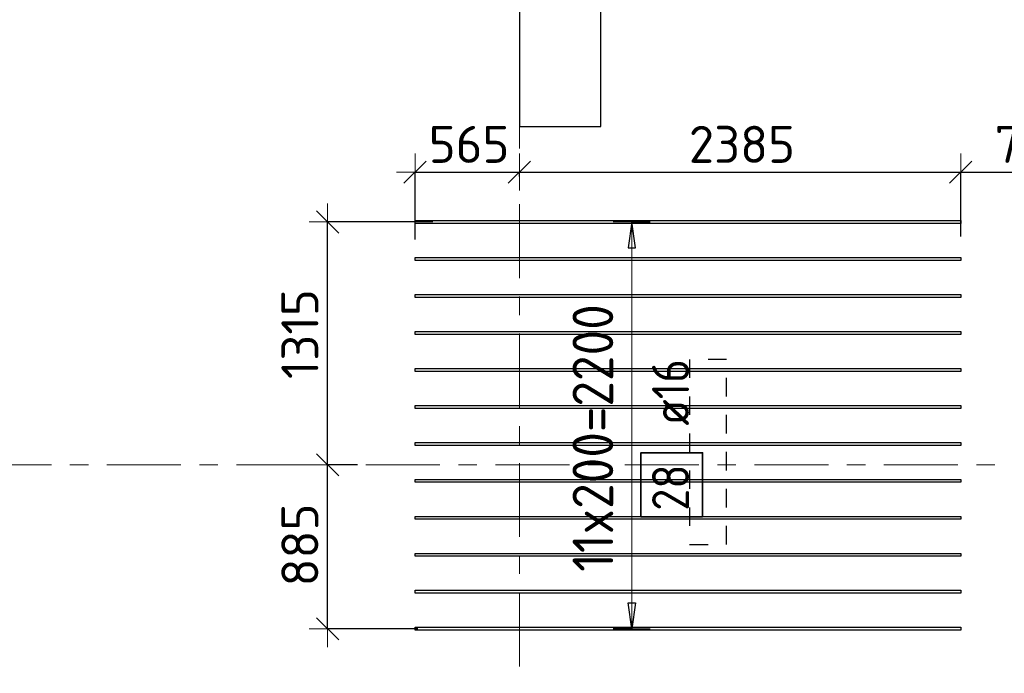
# Model space of a CAD drawing. Header units: metres. Extents: x -38 to 97, y -15 to 21.
# Tile 4 of 89: x 1.8 to 7.12, y 2.17 to 5.71. Entities that reach past the tile are written whole.
import ezdxf

# ---------------------------------------------------------------- set-up
doc = ezdxf.new("R2010")
doc.units = ezdxf.units.M
doc.header["$PDMODE"] = 65
for name, pattern in [('______11', [0.5, 0.4, -0.05, 0, -0.05]), ('______2', [0.0405, 0.03, -0.0105]), ('______5', [1.1, 0.8, -0.1, 0.1, -0.1])]:
    doc.linetypes.add(name, pattern=pattern)
for name, color, linetype, lineweight in [('XR$2$Осевая линия (1)', 7, '______5', 13), ('XR$4$Перекрытие (1)', 7, 'Continuous', 35), ('XR$4$Размерная линия (1)', 7, 'Continuous', 13)]:
    doc.layers.add(name, color=color, linetype=linetype, lineweight=lineweight)
doc.layers.add('XR$4$Арм.стержн.Доп. Арм верхн.зоны Х', color=7, linetype='Continuous', lineweight=35, true_color=0x8c8cff)
doc.layers.add('XR$5$Стена_ бетон несущ.', color=7, linetype='Continuous', lineweight=70, true_color=0xb4b496)
doc.styles.add('ISOCPEUR', font='txt')
doc.dimstyles.new('DIMSTYLE_3', dxfattribs={"dimtxt": 0.2, "dimasz": 0.2, "dimexe": 0, "dimexo": 0, "dimgap": 0.1, "dimtad": 2, "dimdec": 0, "dimlfac": 1000, "dimrnd": 5, "dimzin": 12, "dimdsep": 46, "dimtxsty": 'ISOCPEUR', "dimblk1": 'ALL_ML_STRICH', "dimblk2": 'ALL_ML_STRICH', "dimsah": 1, "dimcen": 0, "dimclrd": 7, "dimclre": 256, "dimclrt": 7, "dimadec": 0, "dimazin": 0, "dimtfac": 1, "dimtdec": 0, "dimtix": 1, "dimtmove": 2, "dimatfit": 3, "dimfxl": 0, "dimtzin": 0, "dimlwd": 0, "dimlwe": -3, "dimarcsym": 0})
doc.dimstyles.new('DIMSTYLE_33', dxfattribs={"dimtxt": 0.2, "dimasz": 0.2, "dimexe": 0, "dimexo": 0, "dimgap": 0.1, "dimtad": 2, "dimdec": 0, "dimlfac": 1000, "dimrnd": 5, "dimzin": 12, "dimdsep": 46, "dimtxsty": 'ISOCPEUR', "dimblk1": 'ALL_ML_STRICH', "dimblk2": 'ALL_ML_STRICH', "dimsah": 1, "dimcen": 0, "dimclrd": 7, "dimclre": 256, "dimclrt": 7, "dimadec": 0, "dimazin": 0, "dimtfac": 1, "dimtdec": 0, "dimtix": 1, "dimtmove": 2, "dimatfit": 3, "dimfxl": 0, "dimtvp": 1.2, "dimtzin": 0, "dimlwd": 0, "dimlwe": -3, "dimarcsym": 0})

# ---------------------------------------------------------------- blocks, each defined once
blk = doc.blocks.new('ALL_ML_STRICH')
at = {"color": 0, "linetype": 'ByBlock', "lineweight": -2}
for p, q in [((-0.3, -0.3), (0.3, 0.3)), ((0, -0.5), (0, 0.5)), ((-1, 0), (0.5, 0))]:
    blk.add_line(p, q, dxfattribs=at)
blk = doc.blocks.new('*D292')
at = {"layer": 'DEFPOINTS', "color": 7, "linetype": 'Continuous', "lineweight": 13, "transparency": 33554687}
for p in [(3.9357, 4.8831), (4.5, 4.8393), (3.9357, 4.4987)]:
    blk.add_point(p, dxfattribs=at)
at = {"layer": 'XR$4$Размерная линия (1)', "color": 9, "linetype": 'Continuous', "lineweight": -2, "true_color": 0xc7c7c7, "transparency": 33554687}
for p, q in [((3.9357, 4.5187), (3.9357, 4.8831)), ((4.5, 4.8593), (4.5, 4.8831))]:
    blk.add_line(p, q, dxfattribs=at)
at = {"layer": 'XR$4$Размерная линия (1)', "color": 7, "linetype": 'Continuous', "lineweight": -2, "transparency": 33554687}
blk.add_line((3.9357, 4.8831), (4.5, 4.8831), dxfattribs=at)
at = {"layer": 'XR$4$Размерная линия (1)', "color": 7, "linetype": 'Continuous', "lineweight": 13, "transparency": 33554687, "xscale": 0.2, "yscale": 0.2, "zscale": 0.2, "rotation": 180}
blk.add_blockref('ALL_ML_STRICH', (3.9357, 4.8831), dxfattribs=at)
at = {"layer": 'XR$4$Размерная линия (1)', "color": 7, "linetype": 'Continuous', "lineweight": 13, "transparency": 33554687, "xscale": 0.2, "yscale": 0.2, "zscale": 0.2}
blk.add_blockref('ALL_ML_STRICH', (4.5, 4.8831), dxfattribs=at)
at = {"layer": 'XR$4$Размерная линия (1)', "color": 7, "linetype": 'Continuous', "lineweight": 13, "transparency": 33554687, "insert": (4.2279, 5.0331), "char_height": 0.2, "width": 0.6, "attachment_point": 5, "style": 'ISOCPEUR'}
blk.add_mtext('\\A1;{565}', dxfattribs=at)
blk = doc.blocks.new('*D293')
at = {"layer": 'DEFPOINTS', "color": 7, "linetype": 'Continuous', "lineweight": 13, "transparency": 33554687}
for p in [(4.5, 4.8831), (4.5, 4.8393), (6.8857, 4.5149)]:
    blk.add_point(p, dxfattribs=at)
at = {"layer": 'XR$4$Размерная линия (1)', "color": 9, "linetype": 'Continuous', "lineweight": -2, "true_color": 0xc7c7c7, "transparency": 33554687}
for p, q in [((4.5, 4.8593), (4.5, 4.8831)), ((6.8857, 4.5349), (6.8857, 4.8831))]:
    blk.add_line(p, q, dxfattribs=at)
at = {"layer": 'XR$4$Размерная линия (1)', "color": 7, "linetype": 'Continuous', "lineweight": -2, "transparency": 33554687}
blk.add_line((4.5, 4.8831), (6.8857, 4.8831), dxfattribs=at)
at = {"layer": 'XR$4$Размерная линия (1)', "color": 7, "linetype": 'Continuous', "lineweight": 13, "transparency": 33554687, "xscale": 0.2, "yscale": 0.2, "zscale": 0.2, "rotation": 180}
blk.add_blockref('ALL_ML_STRICH', (4.5, 4.8831), dxfattribs=at)
at = {"layer": 'XR$4$Размерная линия (1)', "color": 7, "linetype": 'Continuous', "lineweight": 13, "transparency": 33554687, "xscale": 0.2, "yscale": 0.2, "zscale": 0.2}
blk.add_blockref('ALL_ML_STRICH', (6.8857, 4.8831), dxfattribs=at)
at = {"layer": 'XR$4$Размерная линия (1)', "color": 7, "linetype": 'Continuous', "lineweight": 13, "transparency": 33554687, "insert": (5.7029, 5.0331), "char_height": 0.2, "width": 0.8, "attachment_point": 5, "style": 'ISOCPEUR'}
blk.add_mtext('\\A1;{2385}', dxfattribs=at)
blk = doc.blocks.new('*D294')
at = {"layer": 'DEFPOINTS', "color": 7, "linetype": 'Continuous', "lineweight": 13, "transparency": 33554687}
for p in [(7.6584, 5.4737), (6.8857, 4.8831), (6.8857, 4.5149)]:
    blk.add_point(p, dxfattribs=at)
at = {"layer": 'XR$4$Размерная линия (1)', "color": 9, "linetype": 'Continuous', "lineweight": -2, "true_color": 0xc7c7c7, "transparency": 33554687}
for p, q in [((7.6584, 5.4537), (7.6584, 4.8831)), ((6.8857, 4.5349), (6.8857, 4.8831))]:
    blk.add_line(p, q, dxfattribs=at)
at = {"layer": 'XR$4$Размерная линия (1)', "color": 7, "linetype": 'Continuous', "lineweight": -2, "transparency": 33554687}
blk.add_line((6.8857, 4.8831), (7.6584, 4.8831), dxfattribs=at)
at = {"layer": 'XR$4$Размерная линия (1)', "color": 7, "linetype": 'Continuous', "lineweight": 13, "transparency": 33554687, "xscale": 0.2, "yscale": 0.2, "zscale": 0.2, "rotation": 180}
blk.add_blockref('ALL_ML_STRICH', (6.8857, 4.8831), dxfattribs=at)
at = {"layer": 'XR$4$Размерная линия (1)', "color": 7, "linetype": 'Continuous', "lineweight": 13, "transparency": 33554687, "xscale": 0.2, "yscale": 0.2, "zscale": 0.2}
blk.add_blockref('ALL_ML_STRICH', (7.6584, 4.8831), dxfattribs=at)
at = {"layer": 'XR$4$Размерная линия (1)', "color": 7, "linetype": 'Continuous', "lineweight": 13, "transparency": 33554687, "insert": (7.2821, 5.0331), "char_height": 0.2, "width": 0.6, "attachment_point": 5, "style": 'ISOCPEUR'}
blk.add_mtext('\\A1;{775}', dxfattribs=at)
blk = doc.blocks.new('*D604')
at = {"layer": 'DEFPOINTS', "color": 7, "linetype": 'Continuous', "lineweight": 13, "transparency": 33554687}
for p in [(3.6457, 3.3), (3.4634, 2.4135), (3.9712, 2.4135)]:
    blk.add_point(p, dxfattribs=at)
at = {"layer": 'XR$4$Размерная линия (1)', "color": 9, "linetype": 'Continuous', "lineweight": -2, "true_color": 0xc7c7c7, "transparency": 33554687}
for p, q in [((3.6257, 3.3), (3.4634, 3.3)), ((3.9512, 2.4135), (3.4634, 2.4135))]:
    blk.add_line(p, q, dxfattribs=at)
at = {"layer": 'XR$4$Размерная линия (1)', "color": 7, "linetype": 'Continuous', "lineweight": -2, "transparency": 33554687}
blk.add_line((3.4634, 2.4135), (3.4634, 3.3), dxfattribs=at)
at = {"layer": 'XR$4$Размерная линия (1)', "color": 7, "linetype": 'Continuous', "lineweight": 13, "transparency": 33554687, "xscale": 0.2, "yscale": 0.2, "zscale": 0.2}
for p, rotation in [((3.4634, 3.3), 90), ((3.4634, 2.4135), 270)]:
    blk.add_blockref('ALL_ML_STRICH', p, dxfattribs=dict(at, rotation=rotation))
at = {"layer": 'XR$4$Размерная линия (1)', "color": 7, "linetype": 'Continuous', "lineweight": 13, "transparency": 33554687, "insert": (3.3134, 2.8667), "char_height": 0.2, "width": 0.6, "attachment_point": 5, "rotation": 90, "style": 'ISOCPEUR'}
blk.add_mtext('\\A1;{885}', dxfattribs=at)
blk = doc.blocks.new('*D605')
at = {"layer": 'DEFPOINTS', "color": 7, "linetype": 'Continuous', "lineweight": 13, "transparency": 33554687}
for p in [(4.0512, 4.6135), (3.4634, 3.3), (3.6457, 3.3)]:
    blk.add_point(p, dxfattribs=at)
at = {"layer": 'XR$4$Размерная линия (1)', "color": 9, "linetype": 'Continuous', "lineweight": -2, "true_color": 0xc7c7c7, "transparency": 33554687}
for p, q in [((4.0312, 4.6135), (3.4634, 4.6135)), ((3.6257, 3.3), (3.4634, 3.3))]:
    blk.add_line(p, q, dxfattribs=at)
at = {"layer": 'XR$4$Размерная линия (1)', "color": 7, "linetype": 'Continuous', "lineweight": -2, "transparency": 33554687}
blk.add_line((3.4634, 3.3), (3.4634, 4.6135), dxfattribs=at)
at = {"layer": 'XR$4$Размерная линия (1)', "color": 7, "linetype": 'Continuous', "lineweight": 13, "transparency": 33554687, "xscale": 0.2, "yscale": 0.2, "zscale": 0.2}
for p, rotation in [((3.4634, 4.6135), 90), ((3.4634, 3.3), 270)]:
    blk.add_blockref('ALL_ML_STRICH', p, dxfattribs=dict(at, rotation=rotation))
at = {"layer": 'XR$4$Размерная линия (1)', "color": 7, "linetype": 'Continuous', "lineweight": 13, "transparency": 33554687, "insert": (3.3134, 4.0067), "char_height": 0.2, "width": 0.8, "attachment_point": 5, "rotation": 90, "style": 'ISOCPEUR'}
blk.add_mtext('\\A1;{1315}', dxfattribs=at)

msp = doc.modelspace()

# ---------------------------------------------------------------- linework, layer by layer
at = {"layer": 'XR$2$Осевая линия (1)', "color": 253, "linetype": '______11', "lineweight": 13, "true_color": 0xa0a0a0, "transparency": 33554687}
for p, q in [((4.5, -3.39), (4.5, 19.78)), ((-2.63, 3.3), (62.6, 3.3))]:
    msp.add_line(p, q, dxfattribs=at)
at = {"layer": 'XR$4$Арм.стержн.Доп. Арм верхн.зоны Х', "color": 253, "linetype": 'Continuous', "lineweight": -3, "true_color": 0xa0a0a0, "transparency": 33554687}
for p, q in [((5.1072, 4.6135), (5.0072, 4.6135)), ((5.1072, 4.6135), (5.2072, 4.6135)), ((5.1072, 2.4135), (5.0072, 2.4135)), ((5.1072, 2.4135), (5.2072, 2.4135))]:
    msp.add_line(p, q, dxfattribs=at)
at = {"layer": 'XR$4$Арм.стержн.Доп. Арм верхн.зоны Х', "color": 7, "linetype": 'Continuous', "lineweight": 25, "transparency": 33554687}
for p, q in [((5.1072, 4.6135), (5.0872, 4.4735)), ((5.1272, 4.4735), (5.1072, 4.6135)), ((5.0872, 4.4735), (5.1272, 4.4735)), ((5.1072, 2.4135), (5.0872, 2.5535)), ((5.0872, 2.5535), (5.1272, 2.5535)), ((5.1272, 2.5535), (5.1072, 2.4135))]:
    msp.add_line(p, q, dxfattribs=at)
at = {"layer": 'XR$4$Арм.стержн.Доп. Арм верхн.зоны Х', "color": 7, "linetype": 'Continuous', "lineweight": 13, "transparency": 33554687}
for p, q in [((5.1072, 4.6135), (5.1072, 4.6135)), ((5.1072, 2.4135), (5.1072, 4.6135)), ((5.1072, 2.4135), (5.1072, 2.4135))]:
    msp.add_line(p, q, dxfattribs=at)
at = {"layer": 'XR$4$Арм.стержн.Доп. Арм верхн.зоны Х', "color": 7, "linetype": 'Continuous', "lineweight": 25, "transparency": 33554687}
for points in [[(6.8857, 4.6055), (3.9357, 4.6055), (3.9357, 4.6215), (6.8857, 4.6215), (6.8857, 4.6055)], [(6.8857, 4.4055), (3.9357, 4.4055), (3.9357, 4.4215), (6.8857, 4.4215), (6.8857, 4.4055)], [(6.8857, 4.2055), (3.9357, 4.2055), (3.9357, 4.2215), (6.8857, 4.2215), (6.8857, 4.2055)], [(6.8857, 4.0055), (3.9357, 4.0055), (3.9357, 4.0215), (6.8857, 4.0215), (6.8857, 4.0055)], [(6.8857, 3.8055), (3.9357, 3.8055), (3.9357, 3.8215), (6.8857, 3.8215), (6.8857, 3.8055)], [(6.8857, 3.6055), (3.9357, 3.6055), (3.9357, 3.6215), (6.8857, 3.6215), (6.8857, 3.6055)], [(6.8857, 3.4055), (3.9357, 3.4055), (3.9357, 3.4215), (6.8857, 3.4215), (6.8857, 3.4055)], [(6.8857, 3.2055), (3.9357, 3.2055), (3.9357, 3.2215), (6.8857, 3.2215), (6.8857, 3.2055)], [(6.8857, 3.0055), (3.9357, 3.0055), (3.9357, 3.0215), (6.8857, 3.0215), (6.8857, 3.0055)], [(6.8857, 2.8055), (3.9357, 2.8055), (3.9357, 2.8215), (6.8857, 2.8215), (6.8857, 2.8055)], [(6.8857, 2.6055), (3.9357, 2.6055), (3.9357, 2.6215), (6.8857, 2.6215), (6.8857, 2.6055)], [(6.8857, 2.4055), (3.9357, 2.4055), (3.9357, 2.4215), (6.8857, 2.4215), (6.8857, 2.4055)]]:
    msp.add_lwpolyline(points, dxfattribs=at)
at = {"layer": 'XR$4$Арм.стержн.Доп. Арм верхн.зоны Х', "color": 7, "linetype": 'Continuous', "lineweight": 35, "transparency": 33554687}
msp.add_lwpolyline([(5.4905, 3.0187), (5.4905, 3.3653), (5.1572, 3.3653), (5.1572, 3.0187), (5.4905, 3.0187)], dxfattribs=at)
at = {"layer": 'XR$4$Перекрытие (1)', "color": 7, "linetype": 'Continuous', "lineweight": 25, "transparency": 33554687}
for p, q in [((4.5, 6.6302), (4.5, 5.1302)), ((4.94, 5.1302), (4.94, 6.6302)), ((4.5, 5.1302), (4.94, 5.1302))]:
    msp.add_line(p, q, dxfattribs=at)
at = {"layer": 'XR$5$Стена_ бетон несущ.', "color": 253, "linetype": '______2', "lineweight": -3, "true_color": 0xa0a0a0, "transparency": 33554687}
for p, q in [((5.42, 3.87), (5.42, 2.87)), ((5.62, 3.87), (5.42, 3.87)), ((5.62, 2.87), (5.62, 3.87)), ((5.42, 2.87), (5.62, 2.87))]:
    msp.add_line(p, q, dxfattribs=at)

# ---------------------------------------------------------------- texts
at = {"layer": 'XR$4$Арм.стержн.Доп. Арм верхн.зоны Х', "color": 7, "linetype": 'Continuous', "lineweight": 13, "transparency": 33554687, "insert": (5.0072, 2.7215), "char_height": 0.22, "width": 1.706474, "attachment_point": 7, "rotation": 90, "style": 'ISOCPEUR'}
msp.add_mtext('\\W0.92;11x200=2200', dxfattribs=at)
at = {"layer": 'XR$4$Арм.стержн.Доп. Арм верхн.зоны Х', "color": 7, "linetype": 'Continuous', "lineweight": 25, "transparency": 33554687, "char_height": 0.2, "attachment_point": 7, "rotation": 90, "style": 'ISOCPEUR'}
for s, insert, width in [('\\W0.89; ø16 ', (5.4172, 3.3987), 0.749105), ('\\W0.87;28', (5.4172, 3.052), 0.367208)]:
    msp.add_mtext(s, dxfattribs=dict(at, insert=insert, width=width))

# ---------------------------------------------------------------- dimensions: what is measured, and where the dimension line sits
at = {"layer": 'XR$4$Размерная линия (1)', "color": 7, "linetype": 'Continuous', "lineweight": 13, "transparency": 33554687}
for base, p1, p2, dimstyle, picture, middle in [((7.6584, 4.8831), (6.8857, 4.5349), (7.6584, 5.4537), 'DIMSTYLE_3', '*D294', (7.2821, 5.0331)), ((4.5, 4.8831), (3.9357, 4.5187), (4.5, 4.8593), 'DIMSTYLE_33', '*D292', (4.2279, 5.0331)), ((6.8857, 4.8831), (4.5, 4.8593), (6.8857, 4.5349), 'DIMSTYLE_3', '*D293', (5.7029, 5.0331))]:
    dim = msp.add_linear_dim(base=base, p1=p1, p2=p2, dimstyle=dimstyle, override={"dimpost": '<>', "dimclrd": 7, "dimclre": 9, "dimclrt": 7, "dimlwd": 0, "dimlwe": 65533}, dxfattribs=at)
    dim.commit()
    dim.dimension.update_dxf_attribs({"geometry": picture, "text_midpoint": middle, "dimtype": 160})
for base, p1, p2, picture, middle in [((3.46342, 4.61349), (3.62569, 3.3), (4.03118, 4.61349), '*D605', (3.31342, 4.00675)), ((3.46342, 3.3), (3.95116, 2.41349), (3.62569, 3.3), '*D604', (3.31342, 2.86675))]:
    dim = msp.add_linear_dim(base=base, p1=p1, p2=p2, angle=90, dimstyle='DIMSTYLE_3', override={"dimpost": '<>', "dimclrd": 7, "dimclre": 9, "dimclrt": 7, "dimlwd": 0, "dimlwe": 65533}, dxfattribs=at)
    dim.commit()
    dim.dimension.update_dxf_attribs({"geometry": picture, "text_midpoint": middle, "dimtype": 160})

doc.saveas('drawing.dxf')
